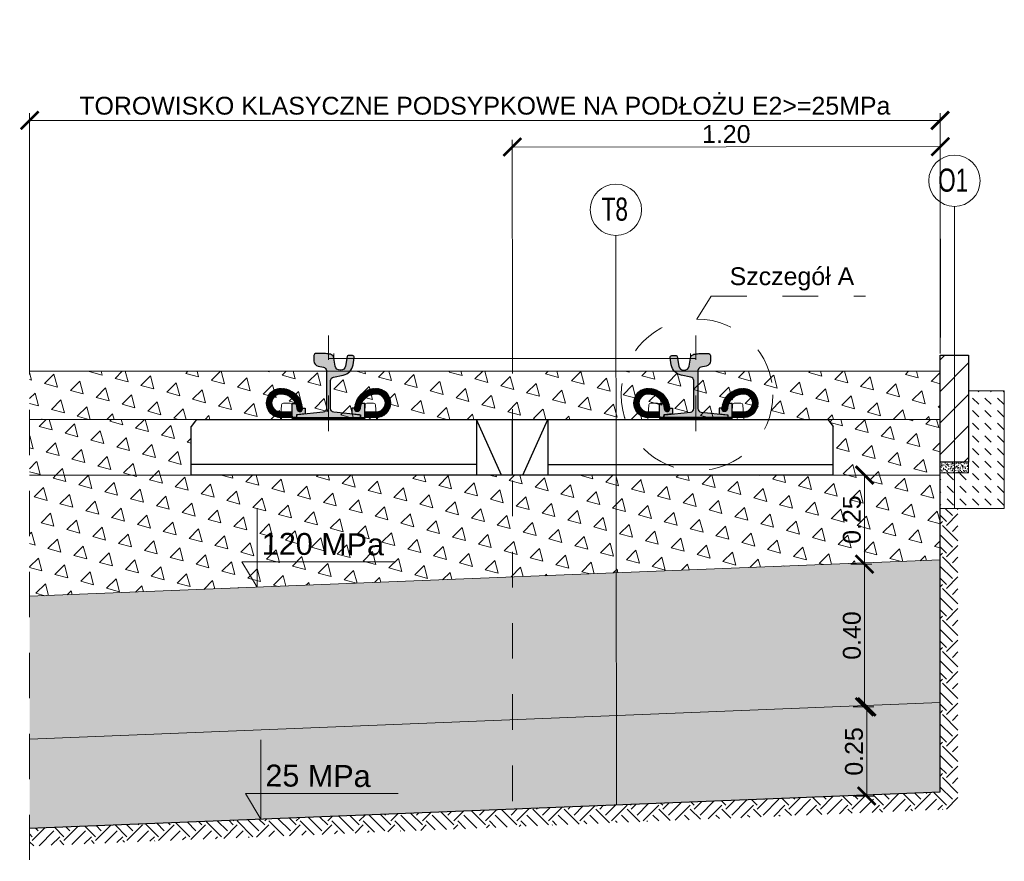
# Model space of a CAD drawing. Header units: feet. Extents: x 211.3 to 241.6, y -209.3 to -192.7.
# Tile 15 of 15: x 238.9 to 241.6, y -201.5 to -199.1. Entities that reach past the tile are written whole.
import ezdxf
from ezdxf.enums import TextEntityAlignment as Align

# ---------------------------------------------------------------- set-up
doc = ezdxf.new("R2010")
doc.units = ezdxf.units.FT
doc.header["$MEASUREMENT"] = 0
doc.header["$PDMODE"] = 34
for name, pattern in [('DASHDOT2', [12.7, 6.35, -3.175, 0, -3.175]), ('DASHED', [19.05, 12.7, -6.350000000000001]), ('DASHED2', [0.375, 0.25, -0.125])]:
    doc.linetypes.add(name, pattern=pattern)
for name, color, linetype, lineweight in [('BETON kresk', 8, 'Continuous', 9), ('Geowłóknina', 160, 'Continuous', 30), ('M_PRZERYWANE', 1, 'DASHED', 20), ('Miesz_niezw', 251, 'Continuous', 9), ('Mieszanka_niezw_0_315', 44, 'Continuous', 15), ('Opis', 7, 'Continuous', 15), ('Opis (wydruk czarny)', 7, 'Continuous', 15), ('Osie', 1, 'DASHDOT2', 13), ('oś-szyny', 1, 'DASHDOT2', 0), ('Podkład', 7, 'Continuous', 30), ('Podlew ciągły z poliuretanu', 1, 'Continuous', 9), ('Podsypka cementowo-piaskowa', 251, 'Continuous', 15), ('Podłoże gruntowe', 7, 'Continuous', 13), ('Sb3', 7, 'Continuous', 15), ('sb4', 7, 'Continuous', 15), ('Wymiar', 7, 'Continuous', 15)]:
    doc.layers.add(name, color=color, linetype=linetype, lineweight=lineweight)
for name, color, linetype in [('beton obram', 7, 'Continuous'), ('Podkadka sprężysta', 1, 'Continuous'), ('Szyna', 7, 'Continuous')]:
    doc.layers.add(name, color=color, linetype=linetype)
doc.layers.add('brudnopis', color=50, linetype='Continuous', lineweight=30, plot=False)
doc.styles.add('opis', font='arial.ttf', dxfattribs={"height": 0.05})
doc.styles.add('Opis_1_25', font='arial.ttf', dxfattribs={"height": 0.05})
doc.styles.add('Romans', font='romans.shx', dxfattribs={"width": 0.7})
doc.dimstyles.new('1_25_DK$0', dxfattribs={"dimtxt": 0.05, "dimasz": 0.05, "dimexe": 0.02, "dimexo": 0.05, "dimgap": 0.01, "dimtad": 1, "dimdec": 3, "dimzin": 3, "dimdsep": 46, "dimtxsty": 'Opis_1_25', "dimblk": 'ARCHTICK', "dimcen": 0.05, "dimclrd": 256, "dimclre": 256, "dimazin": 3, "dimtfac": 1, "dimtdec": 3, "dimtofl": 0, "dimtmove": 0, "dimatfit": 3, "dimldrblk": 'ARCHTICK', "dimfxl": 1, "dimfrac": 2, "dimtolj": 1, "dimtzin": 3, "dimlwd": -1, "dimlwe": -1, "dimarcsym": 0})
pattern_1 = [(105, (17.54245236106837, 0), (-0.07244443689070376, 0.01941142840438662), [0.03750000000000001, -0.03750000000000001]), (165, (17.54245236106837, 0), (-0.05303300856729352, -0.05303300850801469), [0.03750000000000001, -0.03750000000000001]), (45, (17.50623014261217, 0.009705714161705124), (-0.01941142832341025, 0.07244443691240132), [0.03750000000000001, -0.03750000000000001])]
pattern_2 = [(49.99999999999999, (-1.302596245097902, 0), (0.07172601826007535, -0.006275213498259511), [0.0075, -0.0825]), (355, (-1.302596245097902, 0), (-0.0138751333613, 0.07521921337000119), [0.006, -0.066]), (100.45144446, (-1.296619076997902, -0.0005229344), (0.0578508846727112, 0.06894399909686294), [0.006374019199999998, -0.07011421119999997]), (46.18420000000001, (-1.302596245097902, 0.02), (0.1067241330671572, -0.01655192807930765), [0.01125, -0.12375]), (96.63563549, (-1.293702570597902, 0.0186206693), (0.09346619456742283, 0.09741186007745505), [0.0095610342, -0.105171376]), (351.1841639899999, (-1.302596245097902, 0.02), (0.09346619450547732, 0.09741186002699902), [0.009000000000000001, -0.0990000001]), (21, (-1.292596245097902, 0.015), (0.05969070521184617, -0.04026188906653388), [0.0075, -0.0825]), (326.0000000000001, (-1.292596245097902, 0.015), (0.02433153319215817, 0.0725150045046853), [0.006, -0.066]), (71.45144474, (-1.287622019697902, 0.0116448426), (0.08402223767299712, 0.03225311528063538), [0.006374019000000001, -0.0701142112]), (37.50000000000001, (-1.302596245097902, 0), (0.001215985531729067, 0.03328938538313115), [0, -0.0652, 0, -0.067, 0, -0.06625]), (7.499999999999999, (-1.302596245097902, 0), (0.02630695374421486, 0.03944117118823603), [0, -0.0382, 0, -0.0637, 0, -0.02525]), (327.5, (-1.324896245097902, 0), (0.0533822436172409, -0.002255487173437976), [0, -0.025, 0, -0.078, 0, -0.1035]), (317.5, (-1.334896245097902, 0), (0.05831861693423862, 0.01001049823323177), [0, -0.0325, 0, -0.0518, 0, -0.0735])]

# ---------------------------------------------------------------- blocks, each defined once
blk = doc.blocks.new('_ArchTick')
at = {"color": 0, "linetype": 'ByBlock', "lineweight": 0, "const_width": 0.15}
blk.add_lwpolyline([(-0.5, -0.5), (0.5, 0.5)], dxfattribs=at)
blk = doc.blocks.new('*D48')
at = {"layer": 'DEFPOINTS', "color": 0, "transparency": 16777216}
for p in [(241.4677424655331, -199.4071467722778), (238.9144882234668, -200.1108375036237), (241.4677424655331, -200.1108375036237)]:
    blk.add_point(p, dxfattribs=at)
at = {"layer": 'Wymiar', "transparency": 16777216}
for p, q in [((238.9144882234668, -200.0608375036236), (238.9144882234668, -199.3871467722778)), ((241.4677424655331, -200.0608375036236), (241.4677424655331, -199.3871467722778)), ((238.9144882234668, -199.4071467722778), (241.4677424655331, -199.4071467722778))]:
    blk.add_line(p, q, dxfattribs=at)
at = {"layer": 'Wymiar', "transparency": 16777216, "xscale": 0.05, "yscale": 0.05, "zscale": 0.05, "rotation": 180}
blk.add_blockref('_ArchTick', (238.9144882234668, -199.4071467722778), dxfattribs=at)
at = {"layer": 'Wymiar', "transparency": 16777216, "xscale": 0.05, "yscale": 0.05, "zscale": 0.05}
blk.add_blockref('_ArchTick', (241.4677424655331, -199.4071467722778), dxfattribs=at)
at = {"layer": 'Wymiar', "color": 0, "transparency": 16777216, "insert": (240.1911153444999, -199.3663657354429), "char_height": 0.05, "attachment_point": 5, "style": 'Opis_1_25'}
blk.add_mtext('\\A1;TOROWISKO KLASYCZNE PODSYPKOWE NA PODŁOŻU E2>=25MPa', dxfattribs=at)
blk = doc.blocks.new('*D49')
at = {"layer": 'DEFPOINTS', "color": 0, "transparency": 16777216}
for p in [(241.46815975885, -199.4808866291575), (240.2686472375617, -200.0669116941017), (241.4686472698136, -200.0659117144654)]:
    blk.add_point(p, dxfattribs=at)
at = {"layer": 'Wymiar', "transparency": 16777216}
for p, q in [((240.2686055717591, -200.0169117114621), (240.268143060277, -199.461886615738)), ((241.468605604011, -200.0159117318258), (241.468143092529, -199.4608866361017)), ((240.2681597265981, -199.4818866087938), (241.46815975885, -199.4808866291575))]:
    blk.add_line(p, q, dxfattribs=at)
at = {"layer": 'Wymiar', "transparency": 16777216, "xscale": 0.05, "yscale": 0.05, "zscale": 0.05}
for p, rotation in [((240.2681597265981, -199.4818866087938), 180.0477454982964), ((241.46815975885, -199.4808866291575), 0.04774549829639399)]:
    blk.add_blockref('_ArchTick', p, dxfattribs=dict(at, rotation=rotation))
at = {"layer": 'Wymiar', "color": 0, "transparency": 16777216, "insert": (240.8681301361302, -199.4458579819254), "char_height": 0.05, "attachment_point": 5, "rotation": 0.047745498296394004, "style": 'Opis_1_25'}
blk.add_mtext('\\A1;1.20', dxfattribs=at)
blk = doc.blocks.new('PS-60R2-SB4-1800')
h = blk.add_hatch(color=251)
edge = h.paths.add_edge_path()
edge.add_arc((-64.85020978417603, 18.20540894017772), 4.499999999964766, 4.328325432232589, 24.187061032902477, ccw=False)
edge.add_arc((-59.5653256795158, 18.60540894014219), 0.8000000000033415, 184.3283254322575, 364.3283254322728)
edge.add_arc((-64.85020978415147, 18.2054089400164), 6.099999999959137, 4.328325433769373, 5.518464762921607)
edge.add_line((-58.77848170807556, 18.79202480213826), (-58.02596563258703, 18.79189964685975))
edge.add_line((-58.02596563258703, 18.79189964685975), (-58.01851709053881, 17.15335696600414))
edge.add_line((-58.01851709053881, 17.15335696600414), (-60.51127112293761, 16.90517299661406))
edge.add_line((-60.51127112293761, 16.90517299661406), (-60.51143550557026, 16.10521954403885))
edge.add_line((-60.51143550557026, 16.10521954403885), (-61.65020978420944, 16.1054089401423))
edge.add_line((-61.65020978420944, 16.1054089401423), (-61.70545377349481, 17.70880618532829))
edge.add_line((-61.70545377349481, 17.70880618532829), (-61.70506451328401, 20.04929525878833))
edge.add_line((-61.70506451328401, 20.04929525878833), (-60.74525279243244, 20.04913562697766))
h = blk.add_hatch(color=251)
edge = h.paths.add_edge_path()
edge.add_arc((-38.14976804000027, 18.20942884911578), 4.499999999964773, 155.8129389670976, 175.6716745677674)
edge.add_arc((-43.43465214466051, 18.60942884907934), 0.8000000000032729, 175.6716745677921, 355.6716745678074, ccw=False)
edge.add_arc((-38.14976804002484, 18.20942884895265), 6.099999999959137, 174.4815352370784, 175.6716745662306, ccw=False)
edge.add_line((-44.22149611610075, 18.7960447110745), (-44.97401219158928, 18.79591955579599))
edge.add_line((-44.97401219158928, 18.79591955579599), (-44.9814607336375, 17.15737687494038))
edge.add_line((-44.9814607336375, 17.15737687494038), (-42.4887067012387, 16.90919290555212))
edge.add_line((-42.4887067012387, 16.90919290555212), (-42.48854231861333, 16.10923945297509))
edge.add_line((-42.48854231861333, 16.10923945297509), (-41.34976803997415, 16.10942884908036))
edge.add_line((-41.34976803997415, 16.10942884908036), (-41.29452405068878, 17.71282609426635))
edge.add_line((-41.29452405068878, 17.71282609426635), (-41.2949133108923, 20.0533151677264))
edge.add_line((-41.2949133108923, 20.0533151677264), (-42.25472503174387, 20.05315553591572))
h = blk.add_hatch(color=251)
edge = h.paths.add_edge_path()
edge.add_arc((38.14985109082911, 18.20942884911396), 4.499999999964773, 4.328325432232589, 24.18706103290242, ccw=False)
edge.add_arc((43.43473519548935, 18.60942884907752), 0.8000000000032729, 184.3283254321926, 364.3283254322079)
edge.add_arc((38.14985109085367, 18.20942884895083), 6.099999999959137, 4.328325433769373, 5.518464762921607)
edge.add_line((44.22157916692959, 18.79604471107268), (44.97409524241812, 18.79591955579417))
edge.add_line((44.97409524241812, 18.79591955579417), (44.98154378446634, 17.15737687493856))
edge.add_line((44.98154378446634, 17.15737687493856), (42.48878975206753, 16.9091929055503))
edge.add_line((42.48878975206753, 16.9091929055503), (42.48862536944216, 16.10923945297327))
edge.add_line((42.48862536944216, 16.10923945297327), (41.34985109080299, 16.10942884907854))
edge.add_line((41.34985109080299, 16.10942884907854), (41.29460710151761, 17.71282609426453))
edge.add_line((41.29460710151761, 17.71282609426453), (41.29499636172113, 20.05331516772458))
edge.add_line((41.29499636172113, 20.05331516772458), (42.25480808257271, 20.0531555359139))
h = blk.add_hatch(color=251)
edge = h.paths.add_edge_path()
edge.add_arc((64.85029283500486, 18.2054089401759), 4.499999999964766, 155.8129389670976, 175.6716745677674)
edge.add_arc((59.56540873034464, 18.60540894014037), 0.8000000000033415, 175.6716745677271, 355.67167456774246, ccw=False)
edge.add_arc((64.85029283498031, 18.20540894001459), 6.099999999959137, 174.4815352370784, 175.6716745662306, ccw=False)
edge.add_line((58.77856475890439, 18.79202480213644), (58.02604868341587, 18.79189964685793))
edge.add_line((58.02604868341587, 18.79189964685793), (58.01860014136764, 17.15335696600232))
edge.add_line((58.01860014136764, 17.15335696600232), (60.51135417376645, 16.90517299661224))
edge.add_line((60.51135417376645, 16.90517299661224), (60.5115185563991, 16.10521954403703))
edge.add_line((60.5115185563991, 16.10521954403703), (61.65029283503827, 16.10540894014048))
edge.add_line((61.65029283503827, 16.10540894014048), (61.70553682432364, 17.70880618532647))
edge.add_line((61.70553682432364, 17.70880618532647), (61.70514756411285, 20.04929525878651))
edge.add_line((61.70514756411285, 20.04929525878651), (60.74533584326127, 20.04913562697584))
at = {"layer": 'Podkadka sprężysta'}
h = blk.add_hatch(dxfattribs=at)
h.set_pattern_fill('ANSI37', color=256, angle=0.009529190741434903, style=0)
h.set_pattern_definition([(45.00952919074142, (-51.49991694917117, 15.60774071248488), (-0.08840304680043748, 0.08837364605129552), []), (135.0095291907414, (-51.49991694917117, 15.60774071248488), (-0.08837364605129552, -0.08840304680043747), [])])
h.paths.add_polyline_path([(-61.63283859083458, 15.60605544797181), (-61.65020978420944, 16.1054089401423), (-41.34976803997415, 16.10942884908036), (-41.36699530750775, 15.60942597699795)])
h = blk.add_hatch(dxfattribs=at)
h.set_pattern_fill('ANSI37', color=256, scale=100, style=0)
h.set_pattern_definition([(134.9904708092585, (51.5, 15.60774071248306), (0.08840304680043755, 0.08837364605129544), []), (44.99047080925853, (51.5, 15.60774071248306), (0.08837364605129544, -0.08840304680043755), [])])
h.paths.add_polyline_path([(61.63292164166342, 15.60605544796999), (61.65029283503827, 16.10540894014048), (41.34985109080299, 16.10942884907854), (41.36707835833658, 15.60942597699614)])
at = {"layer": 'sb4'}
h = blk.add_hatch(dxfattribs=at)
h.set_pattern_fill('ANSI31', color=256, angle=0.009529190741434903, style=0)
h.set_pattern_definition([(134.9904708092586, (-92.79758262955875, -4.70838610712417), (0.08840304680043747, 0.08837364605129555), [])])
edge = h.paths.add_edge_path()
edge.add_line((-61.65020978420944, 16.1054089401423), (-64.85020978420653, 16.1054089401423))
edge.add_arc((-64.8502097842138, 20.20540894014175), 4.099999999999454, 90.00000000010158, 270.00000000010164, ccw=False)
edge.add_arc((-64.85020978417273, 18.20540894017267), 6.099999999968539, 4.328325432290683, 90.00000000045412, ccw=False)
edge.add_arc((-59.5653256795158, 18.60540894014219), 0.8000000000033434, -175.67167456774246, 4.328325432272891, ccw=False)
edge.add_arc((-64.85020978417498, 18.20540894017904), 4.499999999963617, 4.328325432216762, 90.00000000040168)
edge.add_arc((-64.85020978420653, 20.20540894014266), 2.5, 90, 270)
edge.add_line((-64.85020978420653, 17.70540894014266), (-61.70580229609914, 17.70347502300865))
edge.add_line((-61.70580229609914, 17.70347502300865), (-61.65020978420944, 16.1054089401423))
h = blk.add_hatch(dxfattribs=at)
h.set_pattern_fill('ANSI31', color=256, angle=0.009529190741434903, style=0)
h.set_pattern_definition([(45.00952919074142, (-10.20239519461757, -4.704366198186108), (-0.08840304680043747, 0.08837364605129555), [])])
edge = h.paths.add_edge_path()
edge.add_line((-41.34976803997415, 16.10942884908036), (-38.14976803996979, 16.10942884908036))
edge.add_arc((-38.14976803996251, 20.2094288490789), 4.099999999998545, 269.9999999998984, 449.9999999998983)
edge.add_arc((-38.14976804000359, 18.20942884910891), 6.099999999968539, 89.99999999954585, 175.6716745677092)
edge.add_arc((-43.43465214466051, 18.60942884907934), 0.8000000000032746, 175.6716745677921, 355.6716745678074)
edge.add_arc((-38.14976804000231, 18.20942884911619), 4.499999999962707, 89.9999999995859, 175.6716745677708, ccw=False)
edge.add_arc((-38.14976803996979, 20.2094288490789), 2.5, -90, 90, ccw=False)
edge.add_line((-38.14976803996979, 17.7094288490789), (-41.29470646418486, 17.70753173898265))
edge.add_line((-41.29470646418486, 17.70753173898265), (-41.34976803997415, 16.10942884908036))
h = blk.add_hatch(dxfattribs=at)
h.set_pattern_fill('ANSI31', color=256, angle=0.009529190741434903, style=0)
h.set_pattern_definition([(134.9904708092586, (10.2024782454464, -4.704366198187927), (0.08840304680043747, 0.08837364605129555), [])])
edge = h.paths.add_edge_path()
edge.add_line((41.34985109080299, 16.10942884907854), (38.14985109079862, 16.10942884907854))
edge.add_arc((38.14985109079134, 20.20942884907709), 4.099999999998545, 90.00000000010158, 270.00000000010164, ccw=False)
edge.add_arc((38.14985109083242, 18.20942884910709), 6.099999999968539, 4.328325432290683, 90.00000000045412, ccw=False)
edge.add_arc((43.43473519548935, 18.60942884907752), 0.8000000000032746, -175.67167456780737, 4.328325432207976, ccw=False)
edge.add_arc((38.14985109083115, 18.20942884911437), 4.499999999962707, 4.328325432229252, 90.00000000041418)
edge.add_arc((38.14985109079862, 20.20942884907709), 2.5, 90, 270)
edge.add_line((38.14985109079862, 17.70942884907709), (41.29478951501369, 17.70753173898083))
edge.add_line((41.29478951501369, 17.70753173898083), (41.34985109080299, 16.10942884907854))
h = blk.add_hatch(dxfattribs=at)
h.set_pattern_fill('ANSI31', color=256, angle=0.009529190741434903, style=0)
h.set_pattern_definition([(45.00952919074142, (92.79766568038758, -4.708386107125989), (-0.08840304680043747, 0.08837364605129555), [])])
edge = h.paths.add_edge_path()
edge.add_line((61.65029283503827, 16.10540894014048), (64.85029283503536, 16.10540894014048))
edge.add_arc((64.85029283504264, 20.20540894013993), 4.099999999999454, 269.9999999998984, 449.9999999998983)
edge.add_arc((64.85029283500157, 18.20540894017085), 6.099999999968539, 89.9999999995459, 175.6716745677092)
edge.add_arc((59.56540873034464, 18.60540894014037), 0.8000000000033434, 175.6716745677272, 355.6716745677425)
edge.add_arc((64.85029283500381, 18.20540894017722), 4.499999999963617, 89.99999999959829, 175.6716745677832, ccw=False)
edge.add_arc((64.85029283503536, 20.20540894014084), 2.5, -90, 90, ccw=False)
edge.add_line((64.85029283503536, 17.70540894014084), (61.70588534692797, 17.70347502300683))
edge.add_line((61.70588534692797, 17.70347502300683), (61.65029283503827, 16.10540894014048))
at = {"layer": 'Szyna'}
h = blk.add_hatch(color=256, dxfattribs=at)
edge = h.paths.add_edge_path()
edge.add_arc((-54.07513544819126, 32.0297057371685), 1.499999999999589, 180.0000026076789, 258.6900701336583)
edge.add_line((-54.36930958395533, 30.5588347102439), (-52.90401923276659, 30.26577670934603))
edge.add_arc((-53.10013532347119, 29.28519602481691), 0.9999999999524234, 2.595729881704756e-06, 78.69007012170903, ccw=False)
edge.add_line((-52.10013532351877, 29.28519607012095), (-52.10013483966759, 18.64498753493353))
edge.add_arc((-53.10013483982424, 18.64498748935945), 1.000000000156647, -84.2894042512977, 2.611202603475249e-06, ccw=False)
edge.add_line((-53.00063107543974, 17.64995030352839), (-60.22998587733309, 16.92701449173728))
edge.add_arc((-60.20013474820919, 16.62850333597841), 0.3000000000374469, 95.71059571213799, 180.0000025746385)
edge.add_line((-60.50013474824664, 16.62850332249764), (-60.5001347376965, 16.3999995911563))
edge.add_arc((-60.20013473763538, 16.39999960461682), 0.3000000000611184, 180.0000025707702, 270.0000025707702)
edge.add_line((-60.20013472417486, 16.09999960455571), (-42.80013472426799, 16.1000003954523))
edge.add_arc((-42.80013473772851, 16.40000039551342), 0.3000000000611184, 270.0000025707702, 360.0000025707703)
edge.add_line((-42.50013473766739, 16.40000040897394), (-42.50013474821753, 16.62850414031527))
edge.add_arc((-42.80013474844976, 16.62850412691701), 0.3000000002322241, 2.558879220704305e-06, 84.28940942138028)
edge.add_line((-42.77028364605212, 16.92701528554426), (-49.99963851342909, 17.64995044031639))
edge.add_arc((-49.90013483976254, 18.64498763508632), 1.000000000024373, 180.0000026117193, 264.28940947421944, ccw=False)
edge.add_line((-50.90013483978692, 18.64498758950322), (-50.90013519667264, 26.49519612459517))
edge.add_arc((-49.90013519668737, 26.49519617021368), 0.9999999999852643, 101.30993508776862, 180.0000026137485, ccw=False)
edge.add_line((-50.0962513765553, 27.47577683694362), (-47.38879003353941, 28.0172692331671))
edge.add_arc((-48.07519666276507, 31.44930156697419), 3.500000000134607, 281.3099350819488, 350.5376803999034)
edge.add_line((-44.6228179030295, 30.87390526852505), (-44.28216873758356, 32.91780083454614))
edge.add_arc((-44.77536570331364, 33.00000030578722), 0.5000000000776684, 350.5376803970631, 450.000002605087)
edge.add_line((-44.77536572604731, 33.50000030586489), (-45.99262867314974, 33.50000025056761))
edge.add_arc((-45.99262865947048, 33.20000025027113), 0.3000000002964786, 90.00000261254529, 170.5376804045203)
edge.add_line((-46.28854683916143, 33.24931993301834), (-46.7379117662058, 30.55312961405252))
edge.add_arc((-48.09913539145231, 30.78000015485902), 1.380000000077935, 270.0000025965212, 350.5376803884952, ccw=False)
edge.add_line((-48.09913532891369, 29.40000015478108), (-48.25113532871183, 29.40000014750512))
edge.add_arc((-48.2511353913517, 30.78000014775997), 1.380000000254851, 189.4623248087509, 270.00000260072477, ccw=False)
edge.add_line((-49.61235899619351, 30.55312948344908), (-49.98892671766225, 32.81253518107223))
edge.add_arc((-51.27123880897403, 32.59881643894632), 1.300000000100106, 9.462324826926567, 76.81804508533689)
edge.add_arc((-52.79913517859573, 26.07535626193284), 7.999999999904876, 76.81804506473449, 86.81323531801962)
edge.add_arc((-54.02213417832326, 4.109376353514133), 29.99999999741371, 86.81323532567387, 90.3828454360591)
edge.add_arc((-54.16913517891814, 26.10888522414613), 8.000000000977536, 90.38284543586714, 96.93827769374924)
edge.add_arc((-55.07513551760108, 33.55396167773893), 0.500000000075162, 96.93827769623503, 180.000002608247)
edge.add_line((-55.57513551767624, 33.55396165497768), (-55.57513544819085, 32.02970566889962))
h = blk.add_hatch(color=256, dxfattribs=at)
edge = h.paths.add_edge_path()
edge.add_arc((54.0752184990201, 32.02970573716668), 1.499999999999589, 281.30992986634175, 359.99999739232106, ccw=False)
edge.add_line((54.36939263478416, 30.55883471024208), (52.90410228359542, 30.26577670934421))
edge.add_arc((53.10021837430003, 29.28519602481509), 0.9999999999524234, 101.3099298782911, 179.99999740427)
edge.add_line((52.10021837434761, 29.28519607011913), (52.10021789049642, 18.64498753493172))
edge.add_arc((53.10021789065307, 18.64498748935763), 1.000000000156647, 179.9999973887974, 264.2894042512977)
edge.add_line((53.00071412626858, 17.64995030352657), (60.23006892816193, 16.92701449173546))
edge.add_arc((60.20021779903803, 16.62850333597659), 0.3000000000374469, -2.574638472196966e-06, 84.289404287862, ccw=False)
edge.add_line((60.50021779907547, 16.62850332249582), (60.50021778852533, 16.39999959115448))
edge.add_arc((60.20021778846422, 16.399999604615), 0.3000000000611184, 269.9999974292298, 359.9999974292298, ccw=False)
edge.add_line((60.20021777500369, 16.09999960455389), (42.80021777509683, 16.10000039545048))
edge.add_arc((42.80021778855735, 16.4000003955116), 0.3000000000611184, 179.9999974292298, 269.9999974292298, ccw=False)
edge.add_line((42.50021778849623, 16.40000040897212), (42.50021779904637, 16.62850414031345))
edge.add_arc((42.80021779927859, 16.62850412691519), 0.3000000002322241, 95.71059057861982, 179.9999974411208, ccw=False)
edge.add_line((42.77036669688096, 16.92701528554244), (49.99972156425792, 17.64995044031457))
edge.add_arc((49.90021789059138, 18.6449876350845), 1.000000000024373, 275.7105905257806, 359.9999973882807)
edge.add_line((50.90021789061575, 18.6449875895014), (50.90021824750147, 26.49519612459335))
edge.add_arc((49.90021824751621, 26.49519617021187), 0.9999999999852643, 359.9999973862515, 438.6900649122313)
edge.add_line((50.09633442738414, 27.4757768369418), (47.38887308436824, 28.01726923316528))
edge.add_arc((48.0752797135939, 31.44930156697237), 3.500000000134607, 189.4623196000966, 258.69006491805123, ccw=False)
edge.add_line((44.62290095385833, 30.87390526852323), (44.2822517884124, 32.91780083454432))
edge.add_arc((44.77544875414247, 33.0000003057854), 0.5000000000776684, 89.99999739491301, 189.4623196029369, ccw=False)
edge.add_line((44.77544877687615, 33.50000030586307), (45.99271172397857, 33.50000025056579))
edge.add_arc((45.99271171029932, 33.20000025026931), 0.3000000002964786, 9.462319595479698, 89.99999738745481, ccw=False)
edge.add_line((46.28862988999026, 33.24931993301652), (46.73799481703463, 30.5531296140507))
edge.add_arc((48.09921844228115, 30.7800001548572), 1.380000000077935, 189.4623196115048, 269.9999974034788)
edge.add_line((48.09921837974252, 29.40000015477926), (48.25121837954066, 29.40000014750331))
edge.add_arc((48.25121844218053, 30.78000014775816), 1.380000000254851, 269.9999973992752, 350.5376751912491)
edge.add_line((49.61244204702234, 30.55312948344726), (49.98900976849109, 32.81253518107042))
edge.add_arc((51.27132185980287, 32.5988164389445), 1.300000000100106, 103.1819549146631, 170.5376751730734, ccw=False)
edge.add_arc((52.79921822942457, 26.07535626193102), 7.999999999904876, 93.18676468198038, 103.18195493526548, ccw=False)
edge.add_arc((54.02221722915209, 4.109376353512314), 29.99999999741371, 89.61715456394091, 93.18676467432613, ccw=False)
edge.add_arc((54.16921822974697, 26.10888522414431), 8.000000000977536, 83.06172230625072, 89.61715456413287, ccw=False)
edge.add_arc((55.07521856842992, 33.55396167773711), 0.500000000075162, -2.6082469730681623e-06, 83.06172230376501, ccw=False)
edge.add_line((55.57521856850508, 33.55396165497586), (55.57521849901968, 32.0297056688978))
for p, q in [((-60.51162242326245, 16.90321591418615), (-60.51145789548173, 16.10624195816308)), ((-42.4887067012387, 16.90919290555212), (-42.48854231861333, 16.10923945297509)), ((42.48878975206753, 16.9091929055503), (42.48862536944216, 16.10923945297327)), ((60.51170547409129, 16.90321591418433), (60.51154094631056, 16.10624195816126)), ((-61.63283859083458, 15.60605544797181), (-64.95012177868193, 15.60550373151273))]:
    blk.add_line(p, q)
for points in [[(-60.74525279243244, 20.04913562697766, -0.08686759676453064), (-60.36304403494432, 18.54503158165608, 1.000000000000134), (-58.76760732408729, 18.66578629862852, 0.005193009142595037), (-58.77848170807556, 18.79202480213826), (-58.02596563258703, 18.79189964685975), (-58.01851709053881, 17.15335696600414), (-60.51127112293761, 16.90517299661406), (-60.51143550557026, 16.10521954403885), (-61.65020978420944, 16.1054089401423), (-61.70545377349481, 17.70880618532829), (-61.70506451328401, 20.04929525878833)], [(-42.25472503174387, 20.05315553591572, 0.08686759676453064), (-42.63693378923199, 18.54905149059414, -1.000000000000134), (-44.23237050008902, 18.66980620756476, -0.005193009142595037), (-44.22149611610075, 18.7960447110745), (-44.97401219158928, 18.79591955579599), (-44.9814607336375, 17.15737687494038), (-42.4887067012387, 16.90919290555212), (-42.48854231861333, 16.10923945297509), (-41.34976803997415, 16.10942884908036), (-41.29452405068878, 17.71282609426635), (-41.2949133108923, 20.0533151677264)], [(42.25480808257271, 20.0531555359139, -0.08686759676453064), (42.63701684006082, 18.54905149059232, 1.000000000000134), (44.23245355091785, 18.66980620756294, 0.005193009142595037), (44.22157916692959, 18.79604471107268), (44.97409524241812, 18.79591955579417), (44.98154378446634, 17.15737687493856), (42.48878975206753, 16.9091929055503), (42.48862536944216, 16.10923945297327), (41.34985109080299, 16.10942884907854), (41.29460710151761, 17.71282609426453), (41.29499636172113, 20.05331516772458)], [(60.74533584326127, 20.04913562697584, 0.08686759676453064), (60.36312708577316, 18.54503158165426, -1.000000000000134), (58.76769037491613, 18.6657862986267, -0.005193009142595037), (58.77856475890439, 18.79202480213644), (58.02604868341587, 18.79189964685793), (58.01860014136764, 17.15335696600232), (60.51135417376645, 16.90517299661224), (60.5115185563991, 16.10521954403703), (61.65029283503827, 16.10540894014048), (61.70553682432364, 17.70880618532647), (61.70514756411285, 20.04929525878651)]]:
    blk.add_lwpolyline(points, format="xyb", close=True)
at = {"layer": 'brudnopis', "lineweight": 0, "ltscale": 5}
for p, q in [((-49.97017078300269, 32.69999960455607), (-49.97017078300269, 34.10870663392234)), ((49.97025383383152, 32.69999960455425), (49.97025383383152, 34.10870663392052)), ((-51.50000000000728, 32.69999960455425), (51.50008305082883, 32.69999960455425))]:
    blk.add_line(p, q, dxfattribs=at)
at = {"layer": 'oś-szyny', "ltscale": 0.002}
for p, q in [((-51.5, 12.34887240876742), (-51.5, 39.15927775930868)), ((51.50008305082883, 12.3488724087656), (51.50008305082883, 39.15927775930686))]:
    blk.add_line(p, q, dxfattribs=at)
at = {"layer": 'Podkadka sprężysta'}
for points in [[(-61.63283859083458, 15.60605544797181), (-61.65020978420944, 16.1054089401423), (-41.34976803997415, 16.10942884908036), (-41.36699530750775, 15.60942597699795)], [(61.63292164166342, 15.60605544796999), (61.65029283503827, 16.10540894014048), (41.34985109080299, 16.10942884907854), (41.36707835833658, 15.60942597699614)]]:
    blk.add_lwpolyline(points, close=True, dxfattribs=at)
at = {"layer": 'Podkład', "ltscale": 5}
for p, q in [((-88.5, 15.60000000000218), (-90, 13.60000000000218)), ((88.50000000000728, 15.60000000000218), (-88.49999999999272, 15.60000000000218)), ((-10, 15.60000000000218), (-10, 1.818989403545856e-12)), ((-3, 1.818989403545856e-12), (-10, 15.60000000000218)), ((0, 15.60000000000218), (0, 1.818989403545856e-12)), ((0, 15.60000000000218), (0, 1.818989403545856e-12)), ((3, 1.818989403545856e-12), (10, 15.60000000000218)), ((10, 15.60000000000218), (10, 1.818989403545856e-12)), ((88.5, 15.60000000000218), (90, 13.60000000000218)), ((-90, 1.818989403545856e-12), (-90, 13.60000000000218)), ((90, 1.818989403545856e-12), (90, 13.60000000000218)), ((-10, 3.000000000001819), (-90, 3.000000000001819)), ((10, 3.000000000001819), (89.99999999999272, 3.000000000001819)), ((-89.99999999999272, 0), (89.99999999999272, 1.818989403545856e-12))]:
    blk.add_line(p, q, dxfattribs=at)
at = {"layer": 'Sb3'}
for points in [[(-61.63283859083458, 15.60605544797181), (-61.77465327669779, 19.6826699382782, 0.4041133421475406), (-62.27443416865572, 20.1652867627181), (-64.16259709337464, 20.16497273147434, 0.3936855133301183), (-64.6612744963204, 19.70015658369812), (-64.95012177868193, 15.60550373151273)], [(61.63292164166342, 15.60605544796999), (61.77473632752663, 19.68266993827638, -0.4041133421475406), (62.27451721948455, 20.16528676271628), (64.16268014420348, 20.16497273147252, -0.3936855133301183), (64.66135754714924, 19.7001565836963), (64.95020482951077, 15.60550373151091)]]:
    blk.add_lwpolyline(points, format="xyb", close=True, dxfattribs=at)
for points in [[(-41.36699530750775, 15.60942597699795), (-41.22653663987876, 19.68608741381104, -0.4041133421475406), (-40.72691630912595, 20.16887045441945), (-38.8387533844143, 20.16918448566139, -0.3936855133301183), (-38.33992139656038, 19.70453423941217), (-38.04971211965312, 15.60997769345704), (-41.36699530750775, 15.60942597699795)], [(41.36707835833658, 15.60942597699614), (41.22661969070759, 19.68608741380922, 0.4041133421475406), (40.72699935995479, 20.16887045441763), (38.83883643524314, 20.16918448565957, 0.3936855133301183), (38.34000444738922, 19.70453423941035), (38.04979517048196, 15.60997769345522), (41.36707835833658, 15.60942597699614)]]:
    blk.add_lwpolyline(points, format="xyb", dxfattribs=at)
at = {"layer": 'sb4'}
for points in [[(-61.65020978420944, 16.1054089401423), (-64.85020978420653, 16.1054089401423, -1), (-64.85020978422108, 24.30540894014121, -0.3922565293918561), (-58.76760732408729, 18.66578629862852, -1.000000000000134), (-60.36304403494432, 18.54503158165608, 0.3922565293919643), (-64.85020978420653, 22.70540894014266, 0.9999999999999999), (-64.85020978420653, 17.70540894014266), (-61.70580229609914, 17.70347502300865)], [(-41.34976803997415, 16.10942884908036), (-38.14976803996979, 16.10942884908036, 1), (-38.14976803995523, 24.30942884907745, 0.3922565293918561), (-44.23237050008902, 18.66980620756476, 1.000000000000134), (-42.63693378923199, 18.54905149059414, -0.3922565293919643), (-38.14976803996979, 22.7094288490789, -0.9999999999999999), (-38.14976803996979, 17.7094288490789), (-41.29470646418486, 17.70753173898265)], [(41.34985109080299, 16.10942884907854), (38.14985109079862, 16.10942884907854, -1), (38.14985109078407, 24.30942884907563, -0.3922565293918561), (44.23245355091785, 18.66980620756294, -1.000000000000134), (42.63701684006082, 18.54905149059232, 0.3922565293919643), (38.14985109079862, 22.70942884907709, 0.9999999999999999), (38.14985109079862, 17.70942884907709), (41.29478951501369, 17.70753173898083)], [(61.65029283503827, 16.10540894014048), (64.85029283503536, 16.10540894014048, 1), (64.85029283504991, 24.30540894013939, 0.3922565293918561), (58.76769037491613, 18.6657862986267, 1.000000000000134), (60.36312708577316, 18.54503158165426, -0.3922565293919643), (64.85029283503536, 22.70540894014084, -0.9999999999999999), (64.85029283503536, 17.70540894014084), (61.70588534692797, 17.70347502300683)]]:
    blk.add_lwpolyline(points, format="xyb", close=True, dxfattribs=at)
for points in [[(-61.70527135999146, 17.70351183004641), (-61.65020978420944, 16.1054089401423)], [(-41.29470646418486, 17.70753173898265), (-41.34976803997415, 16.10942884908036)]]:
    blk.add_lwpolyline(points, dxfattribs=at)
at = {"layer": 'Szyna'}
for points in [[(-55.57513544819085, 32.02970566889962, 0.3575107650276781), (-54.36930958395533, 30.5588347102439), (-52.90401923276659, 30.26577670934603, -0.3575107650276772), (-52.10013532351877, 29.28519607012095), (-52.10013483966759, 18.64498753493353, -0.3853135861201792), (-53.00063107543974, 17.64995030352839), (-60.22998587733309, 16.92701449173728, 0.3853135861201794), (-60.50013474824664, 16.62850332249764), (-60.5001347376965, 16.3999995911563, 0.414213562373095), (-60.20013472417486, 16.09999960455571), (-42.80013472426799, 16.1000003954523, 0.414213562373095), (-42.50013473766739, 16.40000040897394), (-42.50013474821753, 16.62850414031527, 0.3853135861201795), (-42.77028364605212, 16.92701528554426), (-49.99963851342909, 17.64995044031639, -0.385313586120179), (-50.90013483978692, 18.64498758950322), (-50.90013519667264, 26.49519612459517, -0.357510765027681), (-50.0962513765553, 27.47577683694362), (-47.38879003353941, 28.0172692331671, 0.3115981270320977), (-44.6228179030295, 30.87390526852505), (-44.28216873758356, 32.91780083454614, 0.4634545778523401), (-44.77536572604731, 33.50000030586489), (-45.99262867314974, 33.50000025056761, 0.3666293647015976), (-46.28854683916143, 33.24931993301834), (-46.7379117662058, 30.55312961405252, -0.3666293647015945), (-48.09913532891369, 29.40000015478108), (-48.25113532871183, 29.40000014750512, -0.3666293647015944), (-49.61235899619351, 30.55312948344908), (-49.98892671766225, 32.81253518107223), (-49.98892671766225, 32.81253518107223, 0.3026593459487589), (-50.97478130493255, 33.86456244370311, 0.04363991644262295), (-52.35440826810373, 34.06298532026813, 0.01557662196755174), (-54.22259008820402, 34.10870663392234), (-54.22259008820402, 34.10870663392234, 0.02861127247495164), (-55.13553554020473, 34.05030010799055, 0.3791741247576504), (-55.57513551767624, 33.55396165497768)], [(55.57521849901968, 32.0297056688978, -0.3575107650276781), (54.36939263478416, 30.55883471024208), (52.90410228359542, 30.26577670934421, 0.3575107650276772), (52.10021837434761, 29.28519607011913), (52.10021789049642, 18.64498753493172, 0.3853135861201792), (53.00071412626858, 17.64995030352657), (60.23006892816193, 16.92701449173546, -0.3853135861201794), (60.50021779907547, 16.62850332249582), (60.50021778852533, 16.39999959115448, -0.414213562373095), (60.20021777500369, 16.09999960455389), (42.80021777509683, 16.10000039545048, -0.414213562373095), (42.50021778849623, 16.40000040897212), (42.50021779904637, 16.62850414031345, -0.3853135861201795), (42.77036669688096, 16.92701528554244), (49.99972156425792, 17.64995044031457, 0.385313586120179), (50.90021789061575, 18.6449875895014), (50.90021824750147, 26.49519612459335, 0.357510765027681), (50.09633442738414, 27.4757768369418), (47.38887308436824, 28.01726923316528, -0.3115981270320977), (44.62290095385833, 30.87390526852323), (44.2822517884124, 32.91780083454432, -0.4634545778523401), (44.77544877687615, 33.50000030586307), (45.99271172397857, 33.50000025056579, -0.3666293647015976), (46.28862988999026, 33.24931993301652), (46.73799481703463, 30.5531296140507, 0.3666293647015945), (48.09921837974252, 29.40000015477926), (48.25121837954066, 29.40000014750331, 0.3666293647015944), (49.61244204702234, 30.55312948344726), (49.98900976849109, 32.81253518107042), (49.98900976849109, 32.81253518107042, -0.3026593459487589), (50.97486435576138, 33.86456244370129, -0.04363991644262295), (52.35449131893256, 34.06298532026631, -0.01557662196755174), (54.22267313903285, 34.10870663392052), (54.22267313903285, 34.10870663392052, -0.02861127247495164), (55.13561859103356, 34.05030010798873, -0.3791741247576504), (55.57521856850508, 33.55396165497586)]]:
    blk.add_lwpolyline(points, format="xyb", close=True, dxfattribs=at)
blk = doc.blocks.new('*D51')
at = {"layer": 'DEFPOINTS', "color": 0, "transparency": 16777216}
for p in [(241.167742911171, -200.4019116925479), (241.167742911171, -200.6519116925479), (241.2559374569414, -200.6519116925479)]:
    blk.add_point(p, dxfattribs=at)
at = {"layer": 'Wymiar', "transparency": 16777216}
for p, q in [((241.217742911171, -200.4019116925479), (241.2759374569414, -200.4019116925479)), ((241.2559374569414, -200.4019116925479), (241.2559374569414, -200.6519116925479)), ((241.2177429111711, -200.6519116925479), (241.2759374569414, -200.6519116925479))]:
    blk.add_line(p, q, dxfattribs=at)
at = {"layer": 'Wymiar', "transparency": 16777216, "xscale": 0.05, "yscale": 0.05, "zscale": 0.05}
for p, rotation in [((241.2559374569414, -200.4019116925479), 90), ((241.2559374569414, -200.6519116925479), 270)]:
    blk.add_blockref('_ArchTick', p, dxfattribs=dict(at, rotation=rotation))
at = {"layer": 'Wymiar', "color": 0, "transparency": 16777216, "insert": (241.2204088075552, -200.5269116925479), "char_height": 0.05, "attachment_point": 5, "rotation": 90, "style": 'Opis_1_25'}
blk.add_mtext('\\A1;0.25', dxfattribs=at)
blk = doc.blocks.new('*D50')
at = {"layer": 'DEFPOINTS', "color": 0, "transparency": 16777216}
for p in [(241.167742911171, -200.6519116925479), (241.1737381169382, -201.0519917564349), (241.2559374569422, -201.0519917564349)]:
    blk.add_point(p, dxfattribs=at)
at = {"layer": 'Wymiar', "transparency": 16777216}
for p, q in [((241.2177429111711, -200.6519116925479), (241.2759374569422, -200.6519116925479)), ((241.2559374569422, -200.6519116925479), (241.2559374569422, -201.0519917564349)), ((241.2237381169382, -201.0519917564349), (241.2759374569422, -201.0519917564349))]:
    blk.add_line(p, q, dxfattribs=at)
at = {"layer": 'Wymiar', "transparency": 16777216, "xscale": 0.05, "yscale": 0.05, "zscale": 0.05}
for p, rotation in [((241.2559374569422, -200.6519116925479), 90), ((241.2559374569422, -201.0519917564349), 270)]:
    blk.add_blockref('_ArchTick', p, dxfattribs=dict(at, rotation=rotation))
at = {"layer": 'Wymiar', "color": 0, "transparency": 16777216, "insert": (241.220408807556, -200.8519517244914), "char_height": 0.05, "attachment_point": 5, "rotation": 90, "style": 'Opis_1_25'}
blk.add_mtext('\\A1;0.40', dxfattribs=at)
blk = doc.blocks.new('*D54')
at = {"layer": 'DEFPOINTS', "color": 0, "transparency": 16777216}
for p in [(241.1737381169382, -201.0519917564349), (241.1737381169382, -201.3021916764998), (241.2619326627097, -201.3021916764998)]:
    blk.add_point(p, dxfattribs=at)
at = {"layer": 'Wymiar', "transparency": 16777216}
for p, q in [((241.2237381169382, -201.0519917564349), (241.2819326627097, -201.0519917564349)), ((241.2619326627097, -201.0519917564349), (241.2619326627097, -201.3021916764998)), ((241.2237381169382, -201.3021916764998), (241.2819326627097, -201.3021916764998))]:
    blk.add_line(p, q, dxfattribs=at)
at = {"layer": 'Wymiar', "transparency": 16777216, "xscale": 0.05, "yscale": 0.05, "zscale": 0.05}
for p, rotation in [((241.2619326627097, -201.0519917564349), 90), ((241.2619326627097, -201.3021916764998), 270)]:
    blk.add_blockref('_ArchTick', p, dxfattribs=dict(at, rotation=rotation))
at = {"layer": 'Wymiar', "color": 0, "transparency": 16777216, "insert": (241.2264040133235, -201.1770917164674), "char_height": 0.05, "attachment_point": 5, "rotation": 90, "style": 'Opis_1_25'}
blk.add_mtext('\\A1;0.25', dxfattribs=at)

msp = doc.modelspace()

# ---------------------------------------------------------------- hatches: boundary and pattern name
at = {"layer": 'BETON kresk'}
h = msp.add_hatch(dxfattribs=at)
h.set_pattern_fill('ANSI31', color=256, scale=0.5)
h.set_pattern_definition([(45, (-3.41378242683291, -90.96495820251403), (-0.04419417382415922, 0.04419417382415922), [])])
h.paths.add_polyline_path([(241.4677424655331, -200.3659117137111), (241.5477424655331, -200.3659117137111), (241.5477424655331, -200.0659117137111), (241.4677424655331, -200.0659117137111)])
at = {"layer": 'Miesz_niezw'}
h = msp.add_hatch(dxfattribs=at)
h.set_pattern_fill('TRIANG', color=256, scale=0.2, angle=45)
h.set_pattern_definition([(105, (27.54154755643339, 0), (-0.07244443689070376, 0.01941142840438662), [0.03750000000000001, -0.03750000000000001]), (165, (27.54154755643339, 0), (-0.05303300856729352, -0.05303300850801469), [0.03750000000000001, -0.03750000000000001]), (45, (27.50532533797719, 0.009705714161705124), (-0.01941142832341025, 0.07244443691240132), [0.03750000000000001, -0.03750000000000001])])
h.paths.add_polyline_path([(241.4677424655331, -200.1108375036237), (238.9144882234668, -200.1108375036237), (238.9144913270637, -200.2459224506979), (239.3827429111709, -200.2459116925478), (241.4677424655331, -200.2459224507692)])
h = msp.add_hatch(dxfattribs=at)
h.set_pattern_fill('TRIANG', color=256, scale=0.2, angle=45)
h.set_pattern_definition(pattern_1)
h.paths.add_polyline_path([(238.9144882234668, -200.2459332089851), (238.9144882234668, -200.4019116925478), (239.367742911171, -200.4019116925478), (239.3677429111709, -200.2659116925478), (239.3827429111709, -200.2459116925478)])
h = msp.add_hatch(dxfattribs=at)
h.set_pattern_fill('TRIANG', color=256, scale=0.2, angle=45)
h.set_pattern_definition(pattern_1)
h.paths.add_polyline_path([(241.1527429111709, -200.2459116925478), (241.1677429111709, -200.2659116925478), (241.1677429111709, -200.4019116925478), (241.4677424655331, -200.4019116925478), (241.4677424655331, -200.2459858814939)])
h = msp.add_hatch(dxfattribs=at)
h.set_pattern_fill('TRIANG', color=256, scale=0.2, angle=45)
h.set_pattern_definition(pattern_1)
h.paths.add_polyline_path([(238.9144882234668, -200.4019116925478), (238.9144882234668, -200.7420418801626), (241.4677424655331, -200.6399117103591), (241.4677424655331, -200.4019116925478)])
at = {"layer": 'Mieszanka_niezw_0_315', "ltscale": 10}
h = msp.add_hatch(dxfattribs=at)
h.set_pattern_fill('AR-CONC', color=256, scale=0.01, style=0)
h.set_pattern_definition(pattern_2)
h.paths.add_polyline_path([(238.9144882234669, -200.7420418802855), (238.9144882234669, -201.1423617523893), (241.4677424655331, -201.0402315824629), (241.4677424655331, -200.6399117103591)])
h = msp.add_hatch(dxfattribs=at)
h.set_pattern_fill('AR-CONC', color=256, scale=0.01, style=0)
h.set_pattern_definition(pattern_2)
h.paths.add_polyline_path([(238.9144882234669, -201.1423617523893), (238.9144882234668, -201.3925616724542), (241.4677424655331, -201.2904315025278), (241.4677424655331, -201.0402315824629)])
at = {"layer": 'Opis'}
h = msp.add_hatch(dxfattribs=at)
h.set_pattern_fill('DASH', color=256, scale=0.2, angle=135)
h.set_pattern_definition([(135, (-60.64157759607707, -3.132862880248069), (-0.03535533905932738, 3.469446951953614e-18), [0.025, -0.025])])
h.paths.add_polyline_path([(241.467742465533, -200.4959117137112), (241.6477424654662, -200.4959117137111), (241.6477424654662, -200.1659115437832), (241.5477417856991, -200.165911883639), (241.5477424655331, -200.3959117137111), (241.4677424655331, -200.3959117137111)])
at = {"layer": 'Podsypka cementowo-piaskowa', "lineweight": 5}
h = msp.add_hatch(dxfattribs=at)
h.set_pattern_fill('AR-SAND', color=256, scale=0.005, style=0)
h.set_pattern_definition([(37.50000000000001, (17.54245236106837, 0.09999999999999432), (-0.0003149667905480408, 0.009634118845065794), [0, -0.0076, 0, -0.0085, 0, -0.008125]), (7.499999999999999, (17.54245236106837, 0.09999999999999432), (0.008848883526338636, 0.0141107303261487), [0, -0.004099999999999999, 0, -0.006850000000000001, 0, -0.002625]), (327.5, (17.53630236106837, 0.09999999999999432), (0.01557070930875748, 2.829526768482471e-05), [0, -0.0025, 0, -0.009000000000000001, 0, -0.01175]), (317.5, (17.53630236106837, 0.09999999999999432), (0.01503063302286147, 0.004388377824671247), [0, -0.00125, 0, -0.0059, 0, -0.006750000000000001])])
h.paths.add_polyline_path([(241.5477424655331, -200.3659117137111), (241.5477424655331, -200.3959117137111), (241.4677424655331, -200.3959117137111), (241.4677424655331, -200.3659117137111)])
at = {"layer": 'Podłoże gruntowe'}
h = msp.add_hatch(dxfattribs=at)
h.set_pattern_fill('EARTH', color=256, scale=0.25, angle=45, style=0)
h.set_pattern_definition([(45, (17.54245236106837, -0.200159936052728), (0, 0.08838834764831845), [0.0625, -0.0625]), (45, (17.52587954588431, -0.1835871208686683), (0, 0.08838834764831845), [0.0625, -0.0625]), (45, (17.50930673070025, -0.1670143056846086), (0, 0.08838834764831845), [0.0625, -0.0625]), (135, (17.50930673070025, -0.1559657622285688), (-0.08838834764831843, 6.938893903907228e-18), [0.0625, -0.0625]), (135, (17.52587954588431, -0.1393929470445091), (-0.08838834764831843, 6.938893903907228e-18), [0.0625, -0.0625]), (135, (17.54245236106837, -0.1228201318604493), (-0.08838834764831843, 6.938893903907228e-18), [0.0625, -0.0625])])
h.paths.add_polyline_path([(238.9144882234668, -201.3925616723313), (238.9144882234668, -201.4426016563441), (241.5177424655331, -201.3384714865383), (241.517742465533, -200.4959117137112), (241.467742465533, -200.4959117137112), (241.4677424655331, -201.2904315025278)])

# ---------------------------------------------------------------- linework, layer by layer
at = {"layer": 'beton obram'}
msp.add_lwpolyline([(241.4677424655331, -200.0659117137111), (241.5477424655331, -200.0659117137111), (241.5477424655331, -200.3659117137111), (241.4677424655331, -200.3659117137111)], close=True, dxfattribs=at)
at = {"layer": 'Geowłóknina', "ltscale": 5}
msp.add_lwpolyline([(238.9144882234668, -201.3925616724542), (241.4677424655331, -201.2904315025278), (241.4677424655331, -200.1108375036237)], dxfattribs=at)
at = {"layer": 'M_PRZERYWANE', "color": 0, "ltscale": 0.01}
msp.add_line((238.9144882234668, -199.9924479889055), (238.9144882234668, -201.4852189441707), dxfattribs=at)
at = {"layer": 'Miesz_niezw'}
for p, q in [((238.9144882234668, -200.2459224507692), (239.3827429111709, -200.2459116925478)), ((241.1527429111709, -200.2459116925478), (241.4677424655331, -200.2459116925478)), ((238.9144882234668, -200.4019858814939), (239.367742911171, -200.4019858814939)), ((241.1677429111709, -200.4019116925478), (241.4677424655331, -200.4019116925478)), ((238.9144882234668, -200.7420418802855), (241.4677424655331, -200.6399117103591))]:
    msp.add_line(p, q, dxfattribs=at)
for points in [[(241.4677424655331, -200.1108375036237), (238.9144882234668, -200.1108375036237)], [(241.4677424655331, -200.5828745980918), (241.4677424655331, -200.8054746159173)]]:
    msp.add_lwpolyline(points, dxfattribs=at)
at = {"layer": 'Mieszanka_niezw_0_315', "ltscale": 10}
for p, q in [((238.9144882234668, -201.1423617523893), (241.4677424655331, -201.0402315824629)), ((238.9144882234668, -201.3925616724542), (241.4677424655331, -201.2904315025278))]:
    msp.add_line(p, q, dxfattribs=at)
at = {"layer": 'Opis', "color": 1, "linetype": 'DASHED2', "ltscale": 0.2}
msp.add_lwpolyline([(240.7856368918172, -199.9644823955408), (240.8253598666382, -199.900213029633), (241.258951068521, -199.900213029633)], dxfattribs=at)
at = {"layer": 'Opis'}
msp.add_lwpolyline([(241.467742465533, -200.4959117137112), (241.6477424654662, -200.4959117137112), (241.6477424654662, -200.1659115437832), (241.5477417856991, -200.165911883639), (241.5477424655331, -200.3959117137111), (241.4677424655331, -200.3959117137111)], close=True, dxfattribs=at)
for points in [[(239.5525857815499, -200.494577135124), (239.5525857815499, -200.7165179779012), (239.5098511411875, -200.6451340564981), (239.9385043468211, -200.6451340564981)], [(239.5625777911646, -201.1446972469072), (239.5625777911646, -201.3666380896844), (239.5198431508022, -201.2952541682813), (239.9484963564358, -201.2952541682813)]]:
    msp.add_lwpolyline(points, dxfattribs=at)
at = {"layer": 'Opis', "color": 1, "linetype": 'DASHED2', "ltscale": 0.2}
msp.add_circle((240.7860753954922, -200.1770563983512), 0.2125744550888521, dxfattribs=at)
at = {"layer": 'Opis (wydruk czarny)'}
for points in [[(241.507742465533, -200.4959117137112), (241.507742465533, -199.6484066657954)], [(240.560755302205, -201.3267109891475), (240.5587539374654, -199.7297811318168)]]:
    msp.add_lwpolyline(points, dxfattribs=at)
for centre in [(241.5077424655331, -199.5764066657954), (240.5587539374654, -199.6577811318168)]:
    msp.add_circle(centre, 0.07200000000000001, dxfattribs=at)
at = {"layer": 'Osie', "ltscale": 0.01}
msp.add_lwpolyline([(240.2686472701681, -201.3168580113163), (240.2686472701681, -199.9037545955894)], dxfattribs=at)
at = {"layer": 'Podlew ciągły z poliuretanu'}
for p, q in [((239.7943011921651, -200.1217389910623), (239.794482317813, -200.1226446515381)), ((240.7411837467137, -200.1217390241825), (240.7410026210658, -200.1226446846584))]:
    msp.add_line(p, q, dxfattribs=at)
at = {"layer": 'Podsypka cementowo-piaskowa', "lineweight": 5}
msp.add_lwpolyline([(241.5477424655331, -200.3659117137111), (241.5477424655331, -200.3959117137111), (241.4677424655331, -200.3959117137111), (241.4677424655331, -200.3659117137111)], close=True, dxfattribs=at)

# ---------------------------------------------------------------- block references
at = {"xscale": -0.01, "yscale": 0.01, "zscale": 0.01}
msp.add_blockref('PS-60R2-SB4-1800', (240.2677429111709, -200.4019116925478), dxfattribs=at)

# ---------------------------------------------------------------- texts
at = {"layer": 'Opis', "style": 'Opis_1_25'}
msp.add_text('Szczegół A', height=0.05, dxfattribs=at).set_placement((240.8775450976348, -199.8192720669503), align=Align.TOP_LEFT)
at = {"layer": 'Opis', "style": 'opis'}
for s, p in [('120 MPa', (239.5656133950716, -200.6251098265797)), ('25 MPa', (239.5756054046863, -201.2752299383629))]:
    msp.add_text(s, height=0.06129999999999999, rotation=359.6562194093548, dxfattribs=at).set_placement(p)
at = {"layer": 'Opis (wydruk czarny)', "char_height": 0.06479999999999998, "width": 0.1407575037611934, "attachment_point": 1, "style": 'Romans'}
for s, insert in [('\\pxqc;{\\fArial|b0|i0|c238|p34;O1}', (241.4340396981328, -199.5423793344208)), ('\\pxqc;{\\fArial|b0|i0|c238|p34;T8}', (240.4850511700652, -199.6237538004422))]:
    msp.add_mtext(s, dxfattribs=dict(at, insert=insert))

# ---------------------------------------------------------------- dimensions: what is measured, and where the dimension line sits
at = {"layer": 'Wymiar'}
dim = msp.add_aligned_dim(p1=(238.9144882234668, -200.1108375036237), p2=(241.4677424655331, -200.1108375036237), distance=0.7036907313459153, text='TOROWISKO KLASYCZNE PODSYPKOWE NA PODŁOŻU E2>=25MPa', dimstyle='1_25_DK$0', override={"dimdec": 2}, dxfattribs=at)
dim.commit()
dim.dimension.update_dxf_attribs({"geometry": '*D48', "text_midpoint": (240.1911153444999, -199.3663657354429)})
for p1, p2, distance, picture, middle in [((240.2686472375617, -200.0669116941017), (241.4686472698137, -200.0659117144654), 0.5850252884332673, '*D49', (240.8681301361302, -199.4458579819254)), ((241.1677429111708, -200.4019116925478), (241.1677429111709, -200.6519116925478), 0.08819454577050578, '*D51', (241.2204088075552, -200.5269116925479))]:
    dim = msp.add_aligned_dim(p1=p1, p2=p2, distance=distance, dimstyle='1_25_DK$0', override={"dimdec": 2}, dxfattribs=at)
    dim.commit()
    dim.dimension.update_dxf_attribs({"geometry": picture, "text_midpoint": middle})
for base, p1, p2, picture, middle in [((241.2559374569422, -201.0519917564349), (241.1677429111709, -200.6519116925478), (241.1737381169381, -201.0519917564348), '*D50', (241.220408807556, -200.8519517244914)), ((241.2619326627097, -201.3021916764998), (241.1737381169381, -201.0519917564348), (241.1737381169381, -201.3021916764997), '*D54', (241.2264040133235, -201.1770917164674))]:
    dim = msp.add_linear_dim(base=base, p1=p1, p2=p2, angle=90.00000000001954, dimstyle='1_25_DK$0', override={"dimdec": 2}, dxfattribs=at)
    dim.commit()
    dim.dimension.update_dxf_attribs({"geometry": picture, "text_midpoint": middle})

doc.saveas('drawing.dxf')
